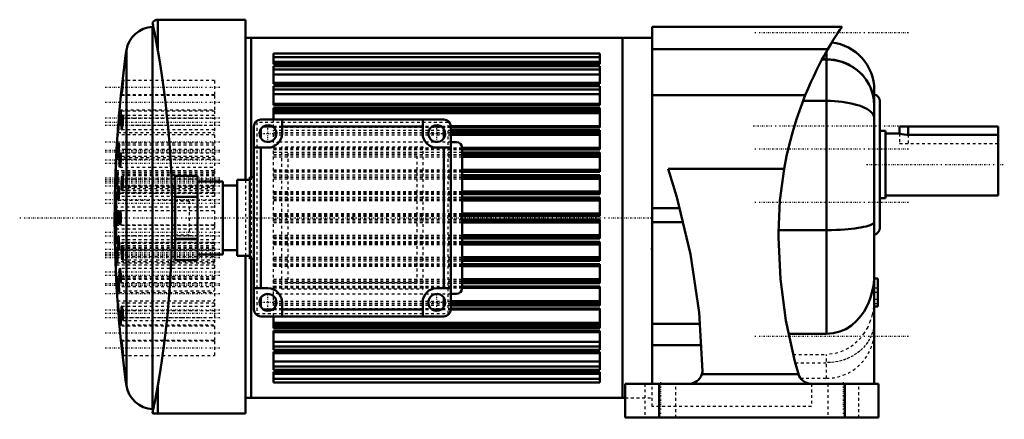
# Model space of a CAD drawing. Header units: millimetres. Extents: x -308 to 42, y -91 to 52.
import ezdxf

# ---------------------------------------------------------------- set-up
doc = ezdxf.new("R2010")
doc.units = ezdxf.units.MM
doc.linetypes.add('Center', pattern=[1.5, 0.45, -0.5, 0.05, -0.5])
doc.linetypes.add('Dashed', pattern=[2, 1, -1])
for name, color, linetype, lineweight in [('AM_4', 7, 'Continuous', 50), ('AM_7', 7, 'Center', 25), ('AM_9', 6, 'Dashed', 25), ('ConnectionPoints', 7, 'Continuous', 50)]:
    doc.layers.add(name, color=color, linetype=linetype, lineweight=lineweight)

msp = doc.modelspace()

# ---------------------------------------------------------------- linework, layer by layer
at = {"layer": 'AM_4'}
for p, q in [((-260.5, 50.33), (-260.5, 50.14)), ((-260.26, 49), (-260.5, 49)), ((-260.5, 49), (-260.5, -87)), ((-227.5, 51.5), (-258.68, 51.5)), ((-258.68, 51.5), (-258.68, 40.56)), ((-227.5, 51.5), (-227.5, -5.5)), ((-15.51, 49), (-83, 49)), ((-83, 49), (-83, -78)), ((-225.5, 45), (-227.5, 45)), ((-225.5, 45), (-225.5, -4.5)), ((-93.5, 45), (-225.5, 45)), ((-225.5, -4.5), (-225.5, 45)), ((-93.5, -83), (-93.5, 45)), ((-83, 45), (-93.5, 45)), ((-93.5, 45), (-93.5, -83)), ((-269.83, 40.61), (-269.83, -78.61)), ((-217.5, 35.67), (-217.5, 39.51)), ((-217.5, 39.51), (-101.5, 39.51)), ((-101.5, 35.67), (-101.5, 39.51)), ((-20.52, 41.01), (-83, 41.01)), ((-21, 40.18), (-21, 37.41)), ((-217.5, 38.19), (-101.5, 38.19)), ((-217.5, 36.47), (-101.5, 36.47)), ((-217.5, 36.02), (-101.5, 36.02)), ((-217.5, 35.98), (-101.5, 35.98)), ((-101.5, 35.67), (-217.5, 35.67)), ((-217.5, 28.64), (-217.5, 35.03)), ((-217.5, 35.03), (-101.5, 35.03)), ((-101.5, 28.64), (-101.5, 35.03)), ((-21, 37.35), (-22.56, 37.35)), ((-22.53, 37.41), (-21, 37.41)), ((-21, -60.22), (-21, 37.35)), ((-217.5, 33.77), (-101.5, 33.77)), ((-217.5, 32.04), (-101.5, 32.04)), ((-217.5, 29.06), (-101.5, 29.06)), ((-217.5, 28.96), (-101.5, 28.96)), ((-217.5, 28.64), (-101.5, 28.64)), ((-101.5, 28.64), (-217.5, 28.64)), ((-271.78, 24.5), (-272.26, 19.5)), ((-217.5, 21.08), (-217.5, 27.84)), ((-217.5, 27.84), (-101.5, 27.84)), ((-217.5, 26.68), (-101.5, 26.68)), ((-217.5, 25), (-101.5, 25)), ((-101.5, 21.08), (-101.5, 27.84)), ((-28.54, 24.61), (-83, 24.61)), ((-4, 26.5), (-4, -78)), ((-217.5, 21.59), (-101.5, 21.59)), ((-217.5, 21.43), (-101.5, 21.43)), ((-217.5, 21.12), (-101.5, 21.12)), ((-101.5, 21.08), (-217.5, 21.08)), ((-29.32, 22.62), (-21, 22.62)), ((-2, 22.5), (-2, -22.5)), ((-217.5, 16), (-217.5, 20.15)), ((-217.5, 20.15), (-101.5, 20.15)), ((-217.5, 19.32), (-101.5, 19.32)), ((-217.5, 19.08), (-101.5, 19.08)), ((-217.5, 18.28), (-101.5, 18.28)), ((-101.5, 13.21), (-101.5, 20.15)), ((-157, 16), (-222, 16)), ((-214.5, 16), (-214.5, 11)), ((-164.5, 11), (-164.5, 16)), ((-272.98, 10.5), (-273.3, 5.5)), ((-224.5, 13.5), (-224.5, -51.5)), ((-222, 12.66), (-222, 9.34)), ((-217.84, 13.5), (-221.16, 13.5)), ((-164.5, 13.5), (-214.5, 13.5)), ((-157.84, 13.5), (-161.16, 13.5)), ((-157, 12.66), (-157, 9.34)), ((-154.5, 13.61), (-101.5, 13.61)), ((-154.5, -51.5), (-154.5, 13.5)), ((-154.5, 13.37), (-101.5, 13.37)), ((-154.5, 13.3), (-101.5, 13.3)), ((-101.5, 13.21), (-154.5, 13.21)), ((-154.5, 12.18), (-101.5, 12.18)), ((-154.5, 11.42), (-101.5, 11.42)), ((-154.5, 11.29), (-101.5, 11.29)), ((-154.5, 10.55), (-101.5, 10.55)), ((-101.5, 5.32), (-101.5, 12.18)), ((0, 12), (-2, 12)), ((0, 12), (0, -12)), ((5, 11), (0, 11)), ((5, 13.5), (5, 11)), ((5, 13.5), (40, 13.5)), ((8, 13.5), (8, 10.58)), ((8, 10.58), (40, 10.58)), ((40, 13.5), (40, 10.58)), ((40, 10.58), (40, -11)), ((-152.5, 8), (-154.5, 8)), ((-219.5, 6), (-224.5, 6)), ((-222, 6), (-222, -44)), ((-154.5, 6), (-159.5, 6)), ((-157, 6), (-157, -44)), ((-150.5, -44), (-150.5, 6)), ((-150.5, 5.88), (-101.5, 5.88)), ((-150.5, 5.58), (-101.5, 5.58)), ((-150.5, 5.47), (-101.5, 5.47)), ((-101.5, 5.32), (-150.5, 5.32)), ((-150.5, 4.22), (-101.5, 4.22)), ((-150.5, 3.54), (-101.5, 3.54)), ((-101.5, -2.58), (-101.5, 4.22)), ((-150.5, 3.41), (-101.5, 3.41)), ((-150.5, 2.73), (-101.5, 2.73)), ((-150.5, -1.87), (-101.5, -1.87)), ((-150.5, -2.23), (-101.5, -2.23)), ((-101.5, -2.35), (-150.5, -2.35)), ((-101.5, -2.58), (-150.5, -2.58)), ((-36.04, -1.55), (-77.24, -1.55)), ((-273.72, -3.5), (-273.87, -8.5)), ((-252.5, -4), (-252.5, -11.48)), ((-252.5, -4), (-244.5, -4)), ((-244.5, -4), (-244.5, -11.48)), ((-235.5, -6), (-244.5, -6)), ((-235.5, -6), (-235.5, -32)), ((-230.5, -5.5), (-230.5, -32.5)), ((-226, -5.5), (-230.5, -5.5)), ((-226, -4.5), (-226, -33.5)), ((-224.5, -4.5), (-226, -4.5)), ((-150.5, -3.73), (-101.5, -3.73)), ((-150.5, -4.33), (-101.5, -4.33)), ((-150.5, -4.45), (-101.5, -4.45)), ((-150.5, -5.07), (-101.5, -5.07)), ((-101.5, -10.49), (-101.5, -3.73)), ((-230.5, -7.5), (-235.5, -7.5)), ((-150.5, -9.61), (-101.5, -9.61)), ((-150.5, -10.04), (-101.5, -10.04)), ((-101.5, -10.17), (-150.5, -10.17)), ((-101.5, -10.49), (-150.5, -10.49)), ((-244.5, -11.48), (-252.5, -11.48)), ((-252.5, -11.52), (-252.5, -26.48)), ((-252.5, -11.52), (-244.5, -11.52)), ((-244.5, -11.52), (-244.5, -26.48)), ((-150.5, -11.67), (-101.5, -11.67)), ((-150.5, -12.17), (-101.5, -12.17)), ((-150.5, -12.3), (-101.5, -12.3)), ((-150.5, -12.85), (-101.5, -12.85)), ((-101.5, -18.41), (-101.5, -11.67)), ((-2, -12), (0, -12)), ((0, -11), (40, -11)), ((-150.5, -17.43), (-101.5, -17.43)), ((-73.07, -15.51), (-83, -15.51)), ((-150.5, -17.92), (-101.5, -17.92)), ((-150.5, -18), (-101.5, -18)), ((-101.5, -18.41), (-150.5, -18.41)), ((-150.5, -19.59), (-101.5, -19.59)), ((-150.5, -20), (-101.5, -20)), ((-150.5, -20.08), (-101.5, -20.08)), ((-150.5, -20.57), (-101.5, -20.57)), ((-101.5, -26.33), (-101.5, -19.59)), ((-71.81, -20.44), (-83, -20.44)), ((-38.01, -23.31), (-21, -23.31)), ((-244.5, -26.48), (-252.5, -26.48)), ((-252.5, -26.52), (-252.5, -34)), ((-252.5, -26.52), (-244.5, -26.52)), ((-244.5, -26.52), (-244.5, -34)), ((-150.5, -25.15), (-101.5, -25.15)), ((-150.5, -25.7), (-101.5, -25.7)), ((-150.5, -25.83), (-101.5, -25.83)), ((-101.5, -26.33), (-150.5, -26.33)), ((-150.5, -27.51), (-101.5, -27.51)), ((-150.5, -27.83), (-101.5, -27.83)), ((-150.5, -27.96), (-101.5, -27.96)), ((-101.5, -34.27), (-101.5, -27.51)), ((-273.87, -29.5), (-273.72, -34.5)), ((-235.5, -30.5), (-230.5, -30.5)), ((-150.5, -28.39), (-101.5, -28.39)), ((-244.5, -34), (-252.5, -34)), ((-244.5, -32), (-235.5, -32)), ((-230.5, -32.5), (-226, -32.5)), ((-227.5, -32.5), (-227.5, -88.5)), ((-226, -33.5), (-224.5, -33.5)), ((-225.5, -33.5), (-225.5, -83)), ((-225.5, -83), (-225.5, -33.5)), ((-150.5, -32.93), (-101.5, -32.93)), ((-150.5, -33.55), (-101.5, -33.55)), ((-150.5, -33.67), (-101.5, -33.67)), ((-101.5, -34.27), (-150.5, -34.27)), ((-150.5, -35.42), (-101.5, -35.42)), ((-150.5, -35.65), (-101.5, -35.65)), ((-150.5, -35.77), (-101.5, -35.77)), ((-150.5, -36.13), (-101.5, -36.13)), ((-101.5, -42.22), (-101.5, -35.42)), ((-150.5, -40.73), (-101.5, -40.73)), ((-150.5, -41.41), (-101.5, -41.41)), ((-150.5, -41.54), (-101.5, -41.54)), ((-2.75, -40.5), (-4, -40.5)), ((-2.75, -40.5), (-2.75, -50.5)), ((-273.3, -43.5), (-272.98, -48.5)), ((-224.5, -44), (-219.5, -44)), ((-159.5, -44), (-154.5, -44)), ((-101.5, -42.22), (-150.5, -42.22)), ((-150.5, -43.32), (-101.5, -43.32)), ((-150.5, -43.47), (-101.5, -43.47)), ((-150.5, -43.58), (-101.5, -43.58)), ((-150.5, -43.88), (-101.5, -43.88)), ((-101.5, -50.18), (-101.5, -43.32)), ((-222, -47.34), (-222, -50.66)), ((-157, -47.34), (-157, -50.66)), ((-154.5, -46), (-152.5, -46)), ((-154.5, -48.55), (-101.5, -48.55)), ((-217.84, -51.5), (-221.16, -51.5)), ((-214.5, -49), (-214.5, -54)), ((-164.5, -51.5), (-214.5, -51.5)), ((-164.5, -54), (-164.5, -49)), ((-157.84, -51.5), (-161.16, -51.5)), ((-154.5, -49.29), (-101.5, -49.29)), ((-154.5, -49.42), (-101.5, -49.42)), ((-101.5, -50.18), (-154.5, -50.18)), ((-154.5, -51.21), (-101.5, -51.21)), ((-154.5, -51.3), (-101.5, -51.3)), ((-154.5, -51.37), (-101.5, -51.37)), ((-154.5, -51.61), (-101.5, -51.61)), ((-101.5, -58.15), (-101.5, -51.21)), ((-2.75, -50.5), (-4, -50.5)), ((-222, -54), (-157, -54)), ((-217.5, -58.15), (-217.5, -54)), ((-272.26, -57.5), (-271.78, -62.5)), ((-217.5, -56.28), (-101.5, -56.28)), ((-217.5, -57.08), (-101.5, -57.08)), ((-217.5, -57.32), (-101.5, -57.32)), ((-101.5, -58.15), (-217.5, -58.15)), ((-217.5, -65.84), (-217.5, -59.08)), ((-217.5, -59.08), (-101.5, -59.08)), ((-217.5, -59.12), (-101.5, -59.12)), ((-217.5, -59.43), (-101.5, -59.43)), ((-101.5, -65.84), (-101.5, -59.08)), ((-65.89, -56.6), (-83, -56.6)), ((-217.5, -59.59), (-101.5, -59.59)), ((-21, -60.22), (-34.52, -60.22)), ((-217.5, -63), (-101.5, -63)), ((-217.5, -64.68), (-101.5, -64.68)), ((-101.5, -65.84), (-217.5, -65.84)), ((-65.35, -64.2), (-83, -64.2)), ((-217.5, -66.64), (-101.5, -66.64)), ((-217.5, -73.03), (-217.5, -66.64)), ((-217.5, -66.64), (-101.5, -66.64)), ((-217.5, -66.96), (-101.5, -66.96)), ((-217.5, -67.06), (-101.5, -67.06)), ((-101.5, -73.03), (-101.5, -66.64)), ((-217.5, -70.04), (-101.5, -70.04)), ((-217.5, -71.77), (-101.5, -71.77)), ((-101.5, -73.03), (-217.5, -73.03)), ((-217.5, -77.51), (-217.5, -73.67)), ((-217.5, -73.67), (-101.5, -73.67)), ((-217.5, -73.98), (-101.5, -73.98)), ((-217.5, -74.02), (-101.5, -74.02)), ((-217.5, -74.47), (-101.5, -74.47)), ((-217.5, -76.19), (-101.5, -76.19)), ((-101.5, -77.51), (-101.5, -73.67)), ((-30.94, -74.51), (-65.23, -74.51)), ((-258.68, -78.56), (-258.68, -88.5)), ((-101.5, -77.51), (-217.5, -77.51)), ((-92.5, -90), (-92.5, -78)), ((-92.5, -78), (-2.5, -78)), ((-80.5, -90), (-80.5, -78)), ((-14.5, -90), (-14.5, -78)), ((-2.5, -90), (-2.5, -78)), ((-227.5, -83), (-225.5, -83)), ((-225.5, -83), (-93.5, -83)), ((-93.5, -83), (-92.5, -83)), ((-260.5, -87), (-260.26, -87)), ((-260.5, -88.14), (-260.5, -88.33)), ((-258.68, -88.5), (-227.5, -88.5)), ((-92.5, -90), (-2.5, -90))]:
    msp.add_line(p, q, dxfattribs=at)
for points in [[(-260.5, 50.14), (-260.47, 50), (-260.35, 49.42), (-260.16, 48.47), (-259.99, 47.59), (-259.77, 46.5), (-259.53, 45.21), (-259.13, 43.1), (-258.91, 41.88), (-258.68, 40.56)], [(-20.52, 41.01), (-19.44, 42.85), (-18.45, 44.46), (-17.59, 45.83), (-16.84, 46.99), (-16.24, 47.89), (-15.82, 48.53), (-15.57, 48.89), (-15.5, 49)], [(-258.68, -78.56), (-258.22, -75.87), (-257.74, -72.92), (-257.25, -69.72), (-256.76, -66.29), (-256.27, -62.65), (-255.81, -58.81), (-255.36, -54.78), (-254.95, -50.57), (-254.58, -46.22), (-254.25, -41.75), (-253.98, -37.21), (-253.77, -32.57), (-253.62, -27.86), (-253.53, -23.11), (-253.5, -18.36), (-253.54, -13.7), (-253.65, -9.05), (-253.81, -4.43), (-254.03, 0.11), (-254.3, 4.55), (-254.63, 8.89), (-255, 13.11), (-255.41, 17.19), (-255.84, 21.11), (-256.3, 24.85), (-256.78, 28.43), (-257.26, 31.82), (-257.75, 34.98), (-258.23, 37.9), (-258.68, 40.56)], [(-28.54, 24.61), (-27.55, 26.99), (-26.55, 29.26), (-25.53, 31.47), (-24.53, 33.53), (-23.59, 35.39), (-22.71, 37.08), (-21.86, 38.64), (-21.11, 39.99), (-20.52, 41.01)], [(-21, 37.41), (-19.59, 37.36), (-18.19, 37.19), (-16.77, 36.9), (-15.38, 36.49), (-14.07, 35.99), (-12.81, 35.39), (-11.57, 34.66), (-10.4, 33.84), (-9.33, 32.95), (-8.35, 31.98), (-7.43, 30.9), (-6.6, 29.75), (-5.9, 28.56), (-5.31, 27.33), (-4.81, 26.02), (-4.42, 24.67), (-4.11, 22.87), (-4, 21.03)], [(-271.02, 29.86), (-271.02, 29.86), (-271.01, 29.71), (-271.03, 29.3), (-271.09, 28.67), (-271.16, 27.89), (-271.25, 27.05), (-271.35, 26.25), (-271.44, 25.57), (-271.51, 25.09), (-271.56, 24.87), (-271.56, 24.86)], [(-271.54, 25.6), (-271.47, 26.29), (-271.39, 27.1), (-271.3, 27.93), (-271.21, 28.71), (-271.12, 29.34), (-271.06, 29.74), (-271.02, 29.86)], [(-271.56, 24.86), (-271.57, 24.94), (-271.56, 25.28), (-271.54, 25.6)], [(-36.04, -1.55), (-35.16, 2.95), (-34.14, 7.39), (-32.97, 11.75), (-31.63, 16.13), (-30.15, 20.41), (-28.54, 24.61)], [(-21, 22.62), (-19.59, 22.6), (-18.19, 22.53), (-16.77, 22.42), (-15.39, 22.27), (-14.08, 22.09), (-12.81, 21.86), (-11.58, 21.59), (-10.4, 21.28), (-9.34, 20.95), (-8.36, 20.59), (-7.43, 20.19), (-6.61, 19.76), (-5.91, 19.32), (-5.31, 18.86), (-4.81, 18.37), (-4.43, 17.87), (-4.11, 17.19), (-4, 16.5)], [(-272.26, 14.74), (-272.22, 15.42), (-272.17, 16.22), (-272.09, 17.06), (-272.01, 17.84), (-271.93, 18.46), (-271.87, 18.87), (-271.81, 19.01)], [(-271.81, 19.01), (-271.81, 19.01), (-271.79, 18.86), (-271.79, 18.45), (-271.81, 17.82), (-271.86, 17.05), (-271.93, 16.21), (-272.01, 15.41), (-272.09, 14.72), (-272.16, 14.24), (-272.22, 14.02), (-272.23, 14.01)], [(-272.45, 16.34), (-272.45, 16.34), (-272.44, 16.19), (-272.46, 15.77), (-272.5, 15.14), (-272.55, 14.36), (-272.61, 13.52), (-272.68, 12.72), (-272.74, 12.04), (-272.79, 11.57), (-272.83, 11.35), (-272.83, 11.34)], [(-272.81, 12.08), (-272.77, 12.77), (-272.71, 13.58), (-272.65, 14.42), (-272.58, 15.19), (-272.52, 15.81), (-272.47, 16.21), (-272.45, 16.34)], [(-272.23, 14.01), (-272.25, 14.08), (-272.26, 14.41), (-272.26, 14.74)], [(-271.57, 13.17), (-271.56, 13.85), (-271.51, 14.66), (-271.44, 15.49), (-271.35, 16.26), (-271.26, 16.89), (-271.17, 17.3), (-271.09, 17.44)], [(-271.09, 17.44), (-271.09, 17.44), (-271.04, 17.29), (-271.01, 16.88), (-271.02, 16.26), (-271.05, 15.48), (-271.12, 14.65), (-271.2, 13.85), (-271.29, 13.16), (-271.39, 12.68), (-271.47, 12.45), (-271.49, 12.44)], [(-272.83, 11.34), (-272.84, 11.42), (-272.83, 11.75), (-272.81, 12.08)], [(-271.49, 12.44), (-271.53, 12.51), (-271.57, 12.84), (-271.57, 13.17)], [(-222, 9.34), (-222.41, 10.26), (-222.49, 11.26), (-222.24, 12.22), (-222, 12.66)], [(-221.16, 13.5), (-220.24, 13.91), (-219.24, 13.99), (-218.28, 13.74), (-217.84, 13.5)], [(-161.16, 13.5), (-160.24, 13.91), (-159.24, 13.99), (-158.28, 13.74), (-157.84, 13.5)], [(-157, 12.66), (-156.59, 11.74), (-156.51, 10.74), (-156.76, 9.78), (-157, 9.34)], [(5, 11), (5.01, 11), (5.27, 10.93), (5.81, 10.81), (6.61, 10.67), (7.58, 10.59), (8, 10.58)], [(-272.84, 3.27), (-272.83, 3.96), (-272.8, 4.76), (-272.75, 5.6), (-272.68, 6.37), (-272.62, 7), (-272.55, 7.4), (-272.5, 7.54)], [(-272.5, 7.54), (-272.5, 7.54), (-272.46, 7.4), (-272.44, 6.98), (-272.45, 6.36), (-272.47, 5.58), (-272.52, 4.75), (-272.57, 3.94), (-272.64, 3.26), (-272.71, 2.78), (-272.77, 2.55), (-272.78, 2.54)], [(-273.29, 2.61), (-273.27, 3.3), (-273.23, 4.1), (-273.19, 4.94), (-273.13, 5.72), (-273.08, 6.34), (-273.04, 6.75), (-273, 6.88)], [(-273, 6.88), (-273, 6.88), (-272.98, 6.74), (-272.98, 6.33), (-273, 5.7), (-273.03, 4.92), (-273.08, 4.09), (-273.13, 3.28), (-273.18, 2.6), (-273.23, 2.12), (-273.27, 1.9), (-273.28, 1.88)], [(-272.26, -0.26), (-272.26, 0.42), (-272.24, 1.22), (-272.2, 2.05), (-272.14, 2.83), (-272.06, 3.45), (-271.98, 3.86), (-271.9, 4)], [(-271.9, 4), (-271.9, 4), (-271.84, 3.85), (-271.8, 3.44), (-271.78, 2.81), (-271.79, 2.04), (-271.83, 1.2), (-271.89, 0.4), (-271.96, -0.28), (-272.04, -0.76), (-272.12, -0.99), (-272.14, -1)], [(-273.41, 2.82), (-273.41, 2.82), (-273.41, 2.67), (-273.42, 2.26), (-273.44, 1.63), (-273.47, 0.85), (-273.51, 0.01), (-273.55, -0.79), (-273.58, -1.47), (-273.61, -1.95), (-273.63, -2.17), (-273.64, -2.18)], [(-273.63, -1.45), (-273.6, -0.76), (-273.57, 0.05), (-273.53, 0.88), (-273.49, 1.66), (-273.45, 2.28), (-273.43, 2.68), (-273.41, 2.82)], [(-273.28, 1.88), (-273.29, 1.95), (-273.3, 2.28), (-273.29, 2.61)], [(-272.78, 2.54), (-272.81, 2.61), (-272.83, 2.94), (-272.84, 3.27)], [(-273.64, -2.18), (-273.64, -2.11), (-273.64, -1.78), (-273.63, -1.45)], [(-273.64, -6.63), (-273.64, -5.94), (-273.62, -5.14), (-273.59, -4.3), (-273.55, -3.52), (-273.51, -2.9), (-273.47, -2.49), (-273.44, -2.36)], [(-273.44, -2.36), (-273.44, -2.36), (-273.42, -2.5), (-273.41, -2.91), (-273.41, -3.54), (-273.43, -4.32), (-273.45, -5.16), (-273.49, -5.96), (-273.53, -6.64), (-273.56, -7.12), (-273.6, -7.35), (-273.61, -7.36)], [(-273.29, -7.27), (-273.3, -6.58), (-273.28, -5.78), (-273.26, -4.94), (-273.21, -4.17), (-273.16, -3.54), (-273.11, -3.14), (-273.06, -3)], [(-273.06, -3), (-273.06, -3), (-273.02, -3.15), (-272.99, -3.56), (-272.98, -4.19), (-272.99, -4.96), (-273.01, -5.8), (-273.05, -6.6), (-273.1, -7.28), (-273.15, -7.76), (-273.2, -7.99), (-273.22, -8)], [(-272.14, -1), (-272.19, -0.93), (-272.24, -0.6), (-272.26, -0.26)], [(-65.03, -73.53), (-66.26, -52.63), (-69.31, -31.92), (-74.16, -11.55), (-77.24, -1.55)], [(-36.04, -1.55), (-37.52, -12.79), (-38.01, -24.12), (-38, -26)], [(-273.87, -9.51), (-273.86, -8.82), (-273.84, -8.02), (-273.82, -7.18), (-273.79, -6.4), (-273.77, -5.78), (-273.75, -5.38), (-273.73, -5.24)], [(-273.73, -5.24), (-273.73, -5.24), (-273.72, -5.39), (-273.72, -5.8), (-273.73, -6.43), (-273.74, -7.21), (-273.77, -8.05), (-273.79, -8.85), (-273.82, -9.53), (-273.84, -10.01), (-273.86, -10.23), (-273.86, -10.24)], [(-273.61, -7.36), (-273.62, -7.29), (-273.64, -6.96), (-273.64, -6.63)], [(-271.54, -8.35), (-271.57, -7.67), (-271.57, -6.87), (-271.54, -6.04), (-271.48, -5.26), (-271.41, -4.64), (-271.31, -4.22), (-271.22, -4.08), (-271.22, -4.08)], [(-271.22, -4.08), (-271.13, -4.22), (-271.06, -4.62), (-271.02, -5.25), (-271.01, -6.03), (-271.03, -6.86), (-271.08, -7.66), (-271.15, -8.34), (-271.24, -8.83), (-271.33, -9.06), (-271.36, -9.08)], [(-273.86, -10.24), (-273.87, -10.17), (-273.87, -9.84), (-273.87, -9.51)], [(-273.87, -14.27), (-273.87, -13.59), (-273.86, -12.78), (-273.85, -11.94), (-273.83, -11.17), (-273.81, -10.54), (-273.78, -10.14), (-273.76, -10)], [(-273.76, -10), (-273.76, -10), (-273.74, -10.14), (-273.72, -10.55), (-273.72, -11.18), (-273.72, -11.96), (-273.73, -12.8), (-273.75, -13.6), (-273.78, -14.28), (-273.8, -14.76), (-273.83, -14.99), (-273.83, -15)], [(-273.22, -8), (-273.25, -7.93), (-273.28, -7.6), (-273.29, -7.27)], [(-272.81, -11.98), (-272.83, -11.3), (-272.84, -10.5), (-272.82, -9.66), (-272.78, -8.88), (-272.72, -8.26), (-272.66, -7.85), (-272.59, -7.7), (-272.59, -7.7)], [(-272.59, -7.7), (-272.53, -7.84), (-272.48, -8.24), (-272.45, -8.87), (-272.44, -9.65), (-272.45, -10.48), (-272.49, -11.29), (-272.54, -11.97), (-272.6, -12.45), (-272.67, -12.69), (-272.69, -12.7)], [(-271.36, -9.08), (-271.42, -9.01), (-271.5, -8.68), (-271.54, -8.35)], [(-273.63, -15.59), (-273.64, -14.91), (-273.64, -14.1), (-273.63, -13.27), (-273.6, -12.49), (-273.57, -11.87), (-273.53, -11.46), (-273.49, -11.32)], [(-273.49, -11.32), (-273.49, -11.32), (-273.46, -11.47), (-273.43, -11.88), (-273.41, -12.51), (-273.41, -13.28), (-273.42, -14.12), (-273.44, -14.92), (-273.47, -15.61), (-273.5, -16.09), (-273.54, -16.31), (-273.56, -16.32)], [(-272.69, -12.7), (-272.73, -12.64), (-272.79, -12.31), (-272.81, -11.98)], [(-273.83, -15), (-273.85, -14.93), (-273.86, -14.6), (-273.87, -14.27)], [(-273.85, -20.77), (-273.86, -20.09), (-273.87, -19.28), (-273.87, -18.45), (-273.86, -17.67), (-273.84, -17.05), (-273.82, -16.64), (-273.8, -16.5)], [(-273.8, -16.5), (-273.8, -16.5), (-273.77, -16.64), (-273.75, -17.05), (-273.73, -17.68), (-273.72, -18.46), (-273.72, -19.29), (-273.73, -20.1), (-273.74, -20.78), (-273.76, -21.26), (-273.79, -21.49), (-273.8, -21.5)], [(-273.56, -16.32), (-273.58, -16.25), (-273.61, -15.92), (-273.63, -15.59)], [(-273.25, -20.76), (-273.28, -20.07), (-273.3, -19.27), (-273.29, -18.43), (-273.27, -17.66), (-273.24, -17.04), (-273.19, -16.64), (-273.14, -16.5)], [(-273.14, -16.5), (-273.14, -16.5), (-273.09, -16.65), (-273.04, -17.06), (-273, -17.69), (-272.99, -18.47), (-272.98, -19.31), (-273, -20.11), (-273.03, -20.79), (-273.07, -21.27), (-273.12, -21.49), (-273.14, -21.5)], [(-272.19, -20.76), (-272.24, -20.07), (-272.26, -19.26), (-272.26, -18.43), (-272.23, -17.66), (-272.17, -17.04), (-272.1, -16.64), (-272.02, -16.5)], [(-272.02, -16.5), (-272.02, -16.5), (-271.94, -16.65), (-271.87, -17.06), (-271.82, -17.7), (-271.79, -18.48), (-271.78, -19.31), (-271.81, -20.11), (-271.86, -20.79), (-271.92, -21.26), (-272, -21.49), (-272.02, -21.5)], [(-273.8, -21.5), (-273.81, -21.43), (-273.84, -21.1), (-273.85, -20.77)], [(-273.14, -21.5), (-273.18, -21.43), (-273.23, -21.09), (-273.25, -20.76)], [(-272.02, -21.5), (-272.08, -21.43), (-272.15, -21.09), (-272.19, -20.76)], [(-4, -20.35), (-4, -20.36), (-4.06, -20.61), (-4.25, -20.85), (-4.56, -21.09), (-4.98, -21.34), (-5.51, -21.56), (-6.15, -21.78), (-6.92, -22), (-7.78, -22.2), (-8.72, -22.39), (-9.74, -22.56), (-10.87, -22.72), (-12.07, -22.86), (-13.31, -22.98), (-14.59, -23.09), (-15.96, -23.17), (-17.37, -23.24), (-19.16, -23.29), (-21, -23.31)], [(-273.81, -27.27), (-273.84, -26.59), (-273.86, -25.79), (-273.87, -24.95), (-273.87, -24.17), (-273.87, -23.55), (-273.85, -23.14), (-273.83, -23)], [(-273.83, -23), (-273.83, -23), (-273.81, -23.14), (-273.78, -23.55), (-273.76, -24.18), (-273.74, -24.96), (-273.73, -25.79), (-273.72, -26.6), (-273.72, -27.28), (-273.73, -27.76), (-273.75, -27.99), (-273.76, -28)], [(-273.58, -25.95), (-273.61, -25.26), (-273.63, -24.46), (-273.64, -23.62), (-273.64, -22.84), (-273.62, -22.22), (-273.59, -21.82), (-273.56, -21.68)], [(-273.56, -21.68), (-273.55, -21.68), (-273.52, -21.82), (-273.48, -22.23), (-273.44, -22.86), (-273.42, -23.64), (-273.41, -24.48), (-273.41, -25.28), (-273.42, -25.96), (-273.45, -26.44), (-273.48, -26.66), (-273.49, -26.68)], [(-273.78, -32.03), (-273.8, -31.35), (-273.83, -30.54), (-273.85, -29.7), (-273.86, -28.93), (-273.87, -28.3), (-273.87, -27.9), (-273.86, -27.76)], [(-273.86, -27.76), (-273.86, -27.76), (-273.84, -27.9), (-273.82, -28.31), (-273.8, -28.94), (-273.77, -29.71), (-273.75, -30.55), (-273.73, -31.36), (-273.72, -32.04), (-273.72, -32.52), (-273.73, -32.75), (-273.73, -32.76)], [(-273.76, -28), (-273.77, -27.93), (-273.8, -27.6), (-273.81, -27.27)], [(-273.49, -26.68), (-273.52, -26.61), (-273.56, -26.28), (-273.58, -25.95)], [(-272.74, -29.58), (-272.79, -28.9), (-272.82, -28.1), (-272.84, -27.26), (-272.83, -26.48), (-272.8, -25.86), (-272.75, -25.45), (-272.69, -25.3), (-272.69, -25.3)], [(-272.69, -25.3), (-272.63, -25.44), (-272.56, -25.84), (-272.5, -26.47), (-272.46, -27.24), (-272.44, -28.08), (-272.44, -28.89), (-272.47, -29.57), (-272.51, -30.05), (-272.57, -30.28), (-272.59, -30.3)], [(-38, -26), (-37.35, -40.82), (-35.41, -55.52), (-32.2, -70), (-31.06, -74.06)], [(-273.52, -34.91), (-273.56, -34.23), (-273.6, -33.42), (-273.62, -32.58), (-273.64, -31.81), (-273.64, -31.18), (-273.63, -30.78), (-273.61, -30.64)], [(-273.61, -30.64), (-273.61, -30.64), (-273.58, -30.79), (-273.54, -31.2), (-273.5, -31.83), (-273.46, -32.61), (-273.43, -33.45), (-273.41, -34.25), (-273.41, -34.93), (-273.41, -35.41), (-273.43, -35.63), (-273.44, -35.64)], [(-273.18, -34.25), (-273.23, -33.57), (-273.27, -32.76), (-273.29, -31.92), (-273.3, -31.15), (-273.29, -30.53), (-273.26, -30.13), (-273.22, -30)], [(-273.22, -30), (-273.22, -30), (-273.17, -30.15), (-273.11, -30.57), (-273.06, -31.2), (-273.02, -31.98), (-272.99, -32.82), (-272.98, -33.63), (-272.99, -34.3), (-273.01, -34.77), (-273.05, -34.99), (-273.06, -35)], [(-272.59, -30.3), (-272.63, -30.24), (-272.7, -29.91), (-272.74, -29.58)], [(-271.43, -33.19), (-271.5, -32.51), (-271.55, -31.7), (-271.57, -30.87), (-271.56, -30.09), (-271.52, -29.47), (-271.45, -29.07), (-271.36, -28.92), (-271.36, -28.92)], [(-271.36, -28.92), (-271.27, -29.06), (-271.18, -29.47), (-271.1, -30.1), (-271.04, -30.88), (-271.01, -31.72), (-271.01, -32.52), (-271.05, -33.2), (-271.11, -33.68), (-271.19, -33.91), (-271.22, -33.92)], [(-273.73, -32.76), (-273.74, -32.69), (-273.76, -32.36), (-273.78, -32.03)], [(-273.44, -35.64), (-273.46, -35.57), (-273.5, -35.24), (-273.52, -34.91)], [(-273.06, -35), (-273.1, -34.93), (-273.15, -34.59), (-273.18, -34.25)], [(-271.22, -33.92), (-271.28, -33.86), (-271.38, -33.53), (-271.43, -33.19)], [(-273.64, -35.82), (-273.64, -35.82), (-273.62, -35.96), (-273.59, -36.38), (-273.56, -37.01), (-273.52, -37.78), (-273.48, -38.62), (-273.45, -39.43), (-273.42, -40.11), (-273.41, -40.59), (-273.41, -40.81), (-273.41, -40.82)], [(-273.47, -40.09), (-273.5, -39.4), (-273.54, -38.59), (-273.58, -37.75), (-273.61, -36.98), (-273.63, -36.36), (-273.64, -35.95), (-273.64, -35.82)], [(-272.09, -41.24), (-272.16, -40.55), (-272.22, -39.74), (-272.25, -38.9), (-272.26, -38.13), (-272.25, -37.52), (-272.2, -37.13), (-272.14, -37)], [(-272.14, -37), (-272.14, -37), (-272.06, -37.15), (-271.98, -37.57), (-271.91, -38.21), (-271.84, -39), (-271.8, -39.84), (-271.78, -40.64), (-271.79, -41.31), (-271.83, -41.78), (-271.88, -41.99), (-271.9, -42)], [(-273.41, -40.82), (-273.42, -40.75), (-273.45, -40.42), (-273.47, -40.09)], [(-273.1, -44.13), (-273.15, -43.44), (-273.2, -42.63), (-273.25, -41.79), (-273.28, -41.02), (-273.3, -40.4), (-273.29, -40.01), (-273.28, -39.88)], [(-273.28, -39.88), (-273.28, -39.88), (-273.24, -40.04), (-273.2, -40.45), (-273.14, -41.09), (-273.09, -41.87), (-273.04, -42.71), (-273.01, -43.52), (-272.99, -44.19), (-272.98, -44.66), (-273, -44.87), (-273, -44.88)], [(-272.64, -44.82), (-272.7, -44.14), (-272.76, -43.33), (-272.81, -42.49), (-272.83, -41.71), (-272.84, -41.09), (-272.82, -40.68), (-272.78, -40.54), (-272.78, -40.54)], [(-272.78, -40.54), (-272.73, -40.68), (-272.66, -41.09), (-272.59, -41.71), (-272.53, -42.49), (-272.48, -43.33), (-272.45, -44.14), (-272.44, -44.82), (-272.45, -45.3), (-272.48, -45.53), (-272.5, -45.54)], [(-271.9, -42), (-271.96, -41.92), (-272.04, -41.58), (-272.09, -41.24)], [(-21, -60.22), (-18.64, -60.02), (-16.29, -59.42), (-14.14, -58.49), (-12.13, -57.21), (-10.27, -55.61), (-8.63, -53.74), (-7.59, -52.25), (-6.7, -50.67), (-5.92, -48.99), (-5.29, -47.26), (-4.72, -45.2), (-4.32, -43.1), (-4.08, -40.94), (-4, -38.76)], [(-273, -44.88), (-273.03, -44.81), (-273.07, -44.47), (-273.1, -44.13)], [(-272.5, -45.54), (-272.53, -45.48), (-272.6, -45.15), (-272.64, -44.82)], [(-222, -50.66), (-222.41, -49.74), (-222.49, -48.74), (-222.24, -47.78), (-222, -47.34)], [(-157, -47.34), (-156.59, -48.26), (-156.51, -49.26), (-156.76, -50.22), (-157, -50.66)], [(-272.54, -53.61), (-272.6, -52.93), (-272.67, -52.12), (-272.73, -51.28), (-272.79, -50.5), (-272.82, -49.88), (-272.84, -49.48), (-272.83, -49.34)], [(-272.83, -49.34), (-272.83, -49.34), (-272.8, -49.49), (-272.76, -49.9), (-272.7, -50.52), (-272.63, -51.3), (-272.56, -52.14), (-272.51, -52.95), (-272.47, -53.63), (-272.44, -54.11), (-272.44, -54.33), (-272.45, -54.34)], [(-271.97, -56.24), (-272.05, -55.55), (-272.12, -54.73), (-272.19, -53.89), (-272.24, -53.12), (-272.26, -52.51), (-272.26, -52.13), (-272.23, -52.01)], [(-272.23, -52.01), (-272.23, -52.01), (-272.18, -52.17), (-272.11, -52.59), (-272.03, -53.23), (-271.95, -54.02), (-271.87, -54.86), (-271.82, -55.67), (-271.79, -56.33), (-271.78, -56.8), (-271.81, -57), (-271.81, -57.01)], [(-271.29, -54.7), (-271.39, -54.01), (-271.47, -53.2), (-271.53, -52.35), (-271.57, -51.58), (-271.57, -50.97), (-271.54, -50.57), (-271.49, -50.44)], [(-271.49, -50.44), (-271.49, -50.44), (-271.41, -50.59), (-271.32, -51), (-271.22, -51.64), (-271.14, -52.42), (-271.07, -53.27), (-271.02, -54.07), (-271.01, -54.75), (-271.03, -55.21), (-271.07, -55.43), (-271.09, -55.44)], [(-217.84, -51.5), (-218.76, -51.91), (-219.76, -51.99), (-220.72, -51.74), (-221.16, -51.5)], [(-157.84, -51.5), (-158.76, -51.91), (-159.76, -51.99), (-160.72, -51.74), (-161.16, -51.5)], [(-272.45, -54.34), (-272.46, -54.27), (-272.51, -53.94), (-272.54, -53.61)], [(-271.09, -55.44), (-271.14, -55.37), (-271.23, -55.03), (-271.29, -54.7)], [(-271.81, -57.01), (-271.85, -56.93), (-271.92, -56.58), (-271.97, -56.24)], [(-271.15, -67.12), (-271.24, -66.42), (-271.34, -65.61), (-271.43, -64.77), (-271.5, -63.99), (-271.55, -63.38), (-271.57, -62.99), (-271.56, -62.86)], [(-271.56, -62.86), (-271.56, -62.87), (-271.52, -63.02), (-271.45, -63.44), (-271.37, -64.08), (-271.27, -64.86), (-271.18, -65.7), (-271.1, -66.51), (-271.04, -67.18), (-271.01, -67.65), (-271.01, -67.86), (-271.02, -67.86)], [(-271.02, -67.86), (-271.05, -67.79), (-271.1, -67.45), (-271.15, -67.12)], [(-65.23, -74.51), (-65.12, -74.09), (-65.04, -73.66), (-65.03, -73.53)], [(-31.06, -74.06), (-30.95, -74.48), (-30.94, -74.51)], [(-258.68, -78.56), (-259.04, -80.57), (-259.36, -82.33), (-259.65, -83.86), (-259.9, -85.16), (-260.11, -86.21), (-260.26, -86.94), (-260.37, -87.5), (-260.45, -87.89), (-260.5, -88.14)], [(-258.68, -88.5), (-258.7, -88.5), (-258.81, -88.5), (-258.96, -88.5), (-259.15, -88.5), (-259.38, -88.5), (-259.55, -88.5), (-259.83, -88.5), (-260.01, -88.5), (-260.23, -88.5), (-260.37, -88.5), (-260.41, -88.5), (-260.41, -88.5)]]:
    msp.add_lwpolyline(points, dxfattribs=at)
for centre, radius, start, end in [((-259.95, 39.01), 10, 93.1287, 170.838), ((-258.68, 49.5), 2, 90, 155.5054), ((-21, 26.5), 17, 0, 83.6407), ((153.76, -19), 427.76, 171.99, 174.1637), ((-4.5, 22.5), 2.5, 0, 78.463), ((153.76, -19), 427.76, 174.8323, 176.0458), ((-222, 13.5), 2.5, 90, 180), ((-157, 13.5), 2.5, 0, 90), ((-219.5, 11), 3, 213.5573, 56.4427), ((-219.5, 11), 3, 123.5573, 146.4427), ((-219.5, 11), 5, 270, 0), ((-159.5, 11), 5, 180, 270), ((-159.5, 11), 3, 123.5573, 326.4427), ((-159.5, 11), 3, 33.5573, 56.4427), ((-152.5, 6), 2, 0, 90), ((153.76, -19), 427.76, 176.7126, 177.9239), ((153.76, -19), 427.76, 178.5896, 181.4067), ((-4.5, -22.5), 2.5, 281.537, 0), ((153.76, -19), 427.76, 182.0726, 183.2842), ((-219.5, -49), 5, 0.0001, 90), ((-159.5, -49), 5, 90, 180), ((-152.5, -44), 2, 270, 0), ((153.76, -19), 427.76, 183.9507, 185.1685), ((-219.5, -49), 3, 303.5573, 146.4427), ((-159.5, -49), 3, 33.5573, 236.4427), ((-222, -51.5), 2.5, 180, 270), ((-219.5, -49), 3, 213.5573, 236.4427), ((-159.5, -49), 3, 303.5573, 326.4427), ((-157, -51.5), 2.5, 270, 0), ((153.76, -19), 427.76, 185.8342, 188.01), ((-70, -73), 5, 270, 342.3812), ((-26.17, -73.01), 5, 197.46, 265.8338), ((-259.95, -77.01), 10, 189.162, 266.8713), ((-258.68, -87.5), 2, 204.4946, 209.9748)]:
    msp.add_arc(centre, radius, start, end, dxfattribs=at)
msp.add_ellipse((-21, 21.01), major_axis=(-17, 0), ratio=0.961262, start_param=3.141593, end_param=4.712389, dxfattribs=at)
at = {"layer": 'AM_7'}
for p, q in [((-46.5, 47), (8.5, 47)), ((-236.65, 27.36), (-277.35, 27.36)), ((-236.65, 22), (-277.35, 22)), ((-236.65, 16.51), (-277.35, 16.51)), ((-236.65, 14.94), (-277.35, 14.94)), ((-219.5, 7.85), (-219.5, 14.15)), ((-159.5, 7.85), (-159.5, 14.15)), ((-236.65, 13.84), (-277.35, 13.84)), ((-222.65, 11), (-216.35, 11)), ((-162.65, 11), (-156.35, 11)), ((-47.02, 13.8), (8.53, 13.8)), ((-236.65, 8), (-277.35, 8)), ((-236.65, 5.04), (-277.35, 5.04)), ((-236.65, 4.38), (-277.35, 4.38)), ((-46.5, 5.52), (8.5, 5.52)), ((-236.65, 1.5), (-277.35, 1.5)), ((-236.65, 0.32), (-277.35, 0.32)), ((-6.73, 0), (42.22, 0)), ((-236.65, -4.86), (-277.35, -4.86)), ((-236.65, -5.5), (-277.35, -5.5)), ((-236.65, -6), (-277.35, -6)), ((-236.65, -6.58), (-277.35, -6.58)), ((-236.65, -7.74), (-277.35, -7.74)), ((-236.65, -10.2), (-277.35, -10.2)), ((-236.65, -12.5), (-277.35, -12.5)), ((-236.65, -13.82), (-277.35, -13.82)), ((-46.5, -13.37), (8.5, -13.37)), ((-307.75, -19), (-82.47, -19)), ((-236.65, -24.18), (-277.35, -24.18)), ((-236.65, -25.5), (-277.35, -25.5)), ((-236.65, -27.8), (-277.35, -27.8)), ((-236.65, -30.26), (-277.35, -30.26)), ((-236.65, -31.42), (-277.35, -31.42)), ((-236.65, -32), (-277.35, -32)), ((-236.65, -32.5), (-277.35, -32.5)), ((-236.65, -33.14), (-277.35, -33.14)), ((-236.65, -38.32), (-277.35, -38.32)), ((-236.65, -39.5), (-277.35, -39.5)), ((-236.65, -42.38), (-277.35, -42.38)), ((-236.65, -43.04), (-277.35, -43.04)), ((-236.65, -46), (-277.35, -46)), ((-219.5, -52.15), (-219.5, -45.85)), ((-159.5, -52.15), (-159.5, -45.85)), ((-236.65, -51.84), (-277.35, -51.84)), ((-222.65, -49), (-216.35, -49)), ((-162.65, -49), (-156.35, -49)), ((-236.65, -52.94), (-277.35, -52.94)), ((-236.65, -54.51), (-277.35, -54.51)), ((-236.65, -60), (-277.35, -60)), ((-46.5, -61), (8.5, -61)), ((-236.65, -65.36), (-277.35, -65.36)), ((-80, -77.4), (-80, -90.6)), ((-15, -77.4), (-15, -90.6))]:
    msp.add_line(p, q, dxfattribs=at)
at = {"layer": 'AM_9'}
for p, q in [((-19.11, 43.39), (-19.4, 42.9)), ((-20.42, 41.18), (-21, 40.18)), ((-22.53, 37.41), (-22.67, 37.15)), ((-238.5, 29.86), (-271.02, 29.86)), ((-238.5, 29.86), (-238.5, 24.86)), ((-238.5, 24.5), (-271.78, 24.5)), ((-271.56, 24.86), (-238.5, 24.86)), ((-271.51, 25.91), (-271.54, 25.57)), ((-238.5, 24.5), (-238.5, 19.5)), ((-28.42, 24.88), (-29.34, 22.58)), ((-29.32, 22.62), (-29.81, 21.33)), ((-29.34, 22.58), (-29.32, 22.62)), ((-21, 22.58), (-29.34, 22.58)), ((-272.26, 19.5), (-238.5, 19.5)), ((-272.19, 20.22), (-272.13, 20.9)), ((-238.5, 19.01), (-271.81, 19.01)), ((-238.5, 19.01), (-238.5, 11.34)), ((-238.5, 16.34), (-272.45, 16.34)), ((-272.24, 15.16), (-272.26, 14.73)), ((-272.23, 14.01), (-238.5, 14.01)), ((-238.5, 17.44), (-271.09, 17.44)), ((-223.5, 15), (-223.5, -53)), ((-155.5, 15), (-223.5, 15)), ((-217.5, 13.21), (-217.5, 16)), ((-155.5, -53), (-155.5, 15)), ((-238.5, 10.5), (-272.98, 10.5)), ((-272.83, 11.34), (-238.5, 11.34)), ((-272.79, 12.38), (-272.81, 12.05)), ((-271.57, 13.5), (-271.57, 13.16)), ((-271.49, 12.44), (-238.5, 12.44)), ((-238.5, 10.5), (-238.5, -2.18)), ((-217.5, 13.61), (-154.5, 13.61)), ((-217.5, 13.37), (-154.5, 13.37)), ((-217.5, 13.3), (-154.5, 13.3)), ((-154.5, 13.21), (-217.5, 13.21)), ((-217.5, -50.18), (-217.5, 12.18)), ((-217.5, 12.18), (-154.5, 12.18)), ((-217.5, 11.42), (-154.5, 11.42)), ((-217.5, 11.29), (-154.5, 11.29)), ((-217.5, 10.55), (-154.5, 10.55)), ((5, 11), (5, 7.5)), ((5, 11), (5, 7.5)), ((5.03, 11), (5, 11)), ((8, 10.58), (8, 7.5)), ((8, 10.58), (8, 7.5)), ((-238.5, 7.54), (-272.5, 7.54)), ((-154.5, 8), (-215.5, 8)), ((5, 7.5), (40, 7.5)), ((5, 7.5), (40, 7.5)), ((-273.3, 5.5), (-238.5, 5.5)), ((-273.25, 6.23), (-273.21, 6.9)), ((-273, 6.88), (-273.02, 6.84)), ((-238.5, 6.88), (-273, 6.88)), ((-272.84, 3.58), (-272.84, 3.25)), ((-271.9, 4), (-271.93, 3.97)), ((-238.5, 4), (-271.9, 4)), ((-217.5, 5.88), (-150.5, 5.88)), ((-217.5, 5.58), (-150.5, 5.58)), ((-217.5, 5.47), (-150.5, 5.47)), ((-217.5, 5.32), (-150.5, 5.32)), ((-150.5, 4.22), (-217.5, 4.22)), ((-217.5, 3.54), (-150.5, 3.54)), ((-164.28, 6.22), (-214.72, 6.22)), ((-214.72, 6.22), (-214.72, -44.21)), ((-212.5, 4), (-212.5, -42)), ((-166.5, 4), (-212.5, 4)), ((-166.5, -42), (-166.5, 4)), ((-164.28, -44.21), (-164.28, 6.22)), ((-238.5, 2.82), (-273.41, 2.82)), ((-273.28, 2.95), (-273.29, 2.61)), ((-273.27, 1.88), (-238.5, 1.88)), ((-272.78, 2.54), (-238.5, 2.54)), ((-217.5, 3.41), (-150.5, 3.41)), ((-217.5, 2.73), (-150.5, 2.73)), ((-273.64, -2.18), (-238.5, -2.18)), ((-273.62, -1.14), (-273.63, -1.46)), ((-238.5, -2.36), (-273.44, -2.36)), ((-238.5, -3), (-273.06, -3)), ((-272.26, -0.26), (-272.23, -0.67)), ((-272.14, -1), (-238.5, -1)), ((-238.5, -2.36), (-238.5, -16.32)), ((-217.5, -1.87), (-150.5, -1.87)), ((-217.5, -2.23), (-150.5, -2.23)), ((-150.5, -2.35), (-217.5, -2.35)), ((-217.5, -2.38), (-101.5, -2.38)), ((-217.5, -2.58), (-150.5, -2.58)), ((-35.96, -1.08), (-36.22, -2.59)), ((-238.5, -5.24), (-273.73, -5.24)), ((-238.5, -3.5), (-273.72, -3.5)), ((-273.64, -6.32), (-273.64, -6.64)), ((-273.3, -6.94), (-273.29, -7.27)), ((-271.22, -4.08), (-271.26, -4.11)), ((-238.5, -4.08), (-271.22, -4.08)), ((-227.5, -5.5), (-227.5, -32.5)), ((-225.5, -4.5), (-225.5, -33.5)), ((-225.5, -33.5), (-225.5, -4.5)), ((-150.5, -3.73), (-217.5, -3.73)), ((-217.5, -4.33), (-150.5, -4.33)), ((-217.5, -4.45), (-150.5, -4.45)), ((-217.5, -5.07), (-150.5, -5.07)), ((-273.87, -8.5), (-273.83, -7.09)), ((-273.87, -8.5), (-238.5, -8.5)), ((-273.86, -9.2), (-273.87, -9.53)), ((-273.86, -10.24), (-238.5, -10.24)), ((-238.5, -10), (-273.76, -10)), ((-273.61, -7.36), (-238.5, -7.36)), ((-273.22, -8), (-238.5, -8)), ((-238.5, -7.7), (-272.59, -7.7)), ((-271.54, -8.35), (-271.49, -8.76)), ((-271.36, -9.08), (-238.5, -9.08)), ((-217.5, -9.61), (-150.5, -9.61)), ((-217.5, -10.04), (-150.5, -10.04)), ((-150.5, -10.17), (-217.5, -10.17)), ((-217.5, -10.18), (-101.5, -10.18)), ((-217.5, -10.49), (-150.5, -10.49)), ((-273.87, -13.96), (-273.87, -14.28)), ((-238.5, -11.32), (-273.49, -11.32)), ((-272.83, -11.67), (-272.81, -11.98)), ((-272.69, -12.7), (-238.5, -12.7)), ((-247.5, -13), (-252.5, -13)), ((-247.5, -13), (-247.5, -25)), ((-150.5, -11.67), (-217.5, -11.67)), ((-217.5, -12.17), (-150.5, -12.17)), ((-217.5, -12.3), (-150.5, -12.3)), ((-217.5, -12.85), (-150.5, -12.85)), ((-273.83, -15), (-238.5, -15)), ((-238.5, -16.5), (-273.8, -16.5)), ((-273.63, -15.28), (-273.63, -15.6)), ((-273.55, -16.32), (-238.5, -16.32)), ((-273.14, -16.5), (-273.16, -16.53)), ((-272.02, -16.5), (-272.05, -16.51)), ((-238.5, -16.5), (-238.5, -21.5)), ((-217.5, -17.43), (-150.5, -17.43)), ((-273.86, -20.46), (-273.85, -20.78)), ((-273.27, -20.46), (-273.25, -20.77)), ((-272.21, -20.64), (-272.16, -21.07)), ((-217.5, -17.92), (-150.5, -17.92)), ((-217.5, -18), (-150.5, -18)), ((-217.5, -18.41), (-150.5, -18.41)), ((-150.5, -19.59), (-217.5, -19.59)), ((-217.5, -20), (-150.5, -20)), ((-217.5, -20.08), (-150.5, -20.08)), ((-217.5, -20.57), (-150.5, -20.57)), ((-238.5, -23), (-273.83, -23)), ((-273.8, -21.5), (-238.5, -21.5)), ((-238.5, -21.68), (-273.56, -21.68)), ((-272.04, -21.49), (-272.02, -21.5)), ((-238.5, -21.68), (-238.5, -35.64)), ((-238.5, -27.76), (-273.86, -27.76)), ((-273.83, -26.96), (-273.81, -27.28)), ((-273.6, -25.64), (-273.58, -25.95)), ((-273.49, -26.68), (-238.5, -26.68)), ((-238.5, -25.3), (-272.69, -25.3)), ((-272.66, -25.33), (-272.69, -25.3)), ((-252.5, -25), (-247.5, -25)), ((-217.5, -25.15), (-150.5, -25.15)), ((-217.5, -25.7), (-150.5, -25.7)), ((-217.5, -25.83), (-150.5, -25.83)), ((-217.5, -26.33), (-150.5, -26.33)), ((-150.5, -27.51), (-217.5, -27.51)), ((-217.5, -27.82), (-101.5, -27.82)), ((-217.5, -27.83), (-150.5, -27.83)), ((-217.5, -27.96), (-150.5, -27.96)), ((-238.5, -29.5), (-273.87, -29.5)), ((-273.76, -28), (-238.5, -28)), ((-238.5, -30.64), (-273.61, -30.64)), ((-238.5, -30), (-273.22, -30)), ((-272.74, -29.58), (-272.69, -29.99)), ((-272.59, -30.3), (-238.5, -30.3)), ((-272.47, -29.57), (-272.45, -29.28)), ((-271.36, -28.92), (-271.41, -28.97)), ((-238.5, -28.92), (-271.36, -28.92)), ((-217.5, -28.39), (-150.5, -28.39)), ((-273.79, -31.72), (-273.77, -32.04)), ((-273.74, -33.77), (-273.75, -33.5)), ((-273.73, -32.76), (-238.5, -32.76)), ((-273.72, -34.5), (-238.5, -34.5)), ((-273.54, -34.6), (-273.52, -34.92)), ((-273.21, -33.95), (-273.18, -34.27)), ((-271.43, -33.19), (-271.36, -33.6)), ((-271.22, -33.92), (-238.5, -33.92)), ((-217.5, -32.93), (-150.5, -32.93)), ((-217.5, -33.55), (-150.5, -33.55)), ((-217.5, -33.67), (-150.5, -33.67)), ((-217.5, -34.27), (-150.5, -34.27)), ((-238.5, -35.82), (-273.64, -35.82)), ((-273.44, -35.64), (-238.5, -35.64)), ((-273.06, -35), (-238.5, -35)), ((-272.14, -37), (-272.16, -37)), ((-238.5, -37), (-272.14, -37)), ((-238.5, -35.82), (-238.5, -48.5)), ((-150.5, -35.42), (-217.5, -35.42)), ((-217.5, -35.62), (-101.5, -35.62)), ((-217.5, -35.65), (-150.5, -35.65)), ((-217.5, -35.77), (-150.5, -35.77)), ((-217.5, -36.13), (-150.5, -36.13)), ((-273.48, -39.77), (-273.47, -40.1)), ((-273.41, -40.82), (-238.5, -40.82)), ((-238.5, -39.88), (-273.28, -39.88)), ((-238.5, -40.54), (-272.78, -40.54)), ((-272.11, -41.07), (-272.06, -41.44)), ((-271.93, -41.99), (-271.9, -42)), ((-217.5, -40.73), (-150.5, -40.73)), ((-217.5, -41.41), (-150.5, -41.41)), ((-217.5, -41.54), (-150.5, -41.54)), ((-238.5, -43.5), (-273.3, -43.5)), ((-273.12, -43.83), (-273.1, -44.16)), ((-273, -44.88), (-238.5, -44.88)), ((-272.67, -44.55), (-272.64, -44.82)), ((-271.9, -42), (-238.5, -42)), ((-217.5, -42.22), (-150.5, -42.22)), ((-150.5, -43.32), (-217.5, -43.32)), ((-217.5, -43.47), (-150.5, -43.47)), ((-217.5, -43.58), (-150.5, -43.58)), ((-217.5, -43.88), (-150.5, -43.88)), ((-214.72, -44.21), (-164.28, -44.21)), ((-212.5, -42), (-166.5, -42)), ((-2.75, -44), (-4, -44)), ((-272.98, -48.5), (-238.5, -48.5)), ((-272.5, -45.54), (-238.5, -45.54)), ((-217.5, -48.55), (-154.5, -48.55)), ((-215.5, -46), (-154.5, -46)), ((-2.75, -45.5), (-4, -45.5)), ((-2.75, -48), (-4, -48)), ((-238.5, -49.34), (-272.83, -49.34)), ((-272.23, -52.01), (-272.24, -52.02)), ((-238.5, -52.01), (-272.23, -52.01)), ((-238.5, -50.44), (-271.49, -50.44)), ((-238.5, -49.34), (-238.5, -57.01)), ((-217.5, -49.29), (-154.5, -49.29)), ((-217.5, -49.42), (-154.5, -49.42)), ((-154.5, -50.18), (-217.5, -50.18)), ((-217.5, -54), (-217.5, -51.21)), ((-217.5, -51.21), (-154.5, -51.21)), ((-217.5, -51.3), (-154.5, -51.3)), ((-217.5, -51.37), (-154.5, -51.37)), ((-217.5, -51.61), (-154.5, -51.61)), ((-2.75, -49.5), (-4, -49.5)), ((-272.57, -53.3), (-272.54, -53.62)), ((-272.45, -54.34), (-238.5, -54.34)), ((-271.34, -54.4), (-271.29, -54.71)), ((-271.09, -55.44), (-238.5, -55.44)), ((-223.5, -53), (-155.5, -53)), ((-238.5, -57.5), (-272.26, -57.5)), ((-271.98, -56.14), (-271.92, -56.59)), ((-271.83, -57), (-271.81, -57.01)), ((-271.82, -57.01), (-238.5, -57.01)), ((-238.5, -57.5), (-238.5, -62.5)), ((-271.89, -61.35), (-271.95, -60.75)), ((-271.78, -62.5), (-238.5, -62.5)), ((-238.5, -62.86), (-271.56, -62.86)), ((-238.5, -62.86), (-238.5, -67.86)), ((-271.19, -66.82), (-271.15, -67.15)), ((-271.02, -67.86), (-238.5, -67.86)), ((-32.85, -67.5), (-21, -67.5)), ((-21, -76), (-21, -67.5)), ((-32.08, -70.47), (-21, -70.47)), ((-30.2, -76), (-21, -76)), ((-85.5, -78), (-85.5, -90)), ((-83, -86), (-83, -78)), ((-74.5, -90), (-74.5, -78)), ((-26.35, -78.01), (-26.35, -86)), ((-20.5, -78), (-20.5, -90)), ((-9.5, -90), (-9.5, -78)), ((-92.5, -83), (-83, -83)), ((-26.35, -86), (-83, -86))]:
    msp.add_line(p, q, dxfattribs=at)
for points in [[(-271.02, 29.86), (-271.02, 29.86), (-271.04, 29.83)], [(-271.57, 24.9), (-271.57, 24.87), (-271.56, 24.86)], [(-271.81, 19.01), (-271.87, 18.87), (-271.88, 18.82)], [(-271.09, 17.44), (-271.09, 17.44), (-271.14, 17.37)], [(-272.84, 11.38), (-272.84, 11.35), (-272.83, 11.34)], [(-271.52, 12.48), (-271.51, 12.45), (-271.49, 12.44)], [(-273.41, 2.82), (-273.41, 2.82), (-273.42, 2.78)], [(-272.8, 2.58), (-272.79, 2.55), (-272.78, 2.54)], [(-273.64, -2.15), (-273.64, -2.17), (-273.64, -2.18)], [(-273.06, -3), (-273.11, -3.14), (-273.11, -3.14)], [(-273.87, -10.21), (-273.86, -10.23), (-273.86, -10.24)], [(-273.62, -7.32), (-273.62, -7.35), (-273.61, -7.36)], [(-272.72, -12.67), (-272.71, -12.69), (-272.69, -12.7)], [(-273.84, -14.97), (-273.84, -14.99), (-273.83, -15)], [(-273.57, -16.29), (-273.57, -16.31), (-273.56, -16.32)], [(-37.84, -17.4), (-37.93, -19.48), (-38.01, -23.31)], [(-273.81, -21.47), (-273.8, -21.49), (-273.8, -21.5)], [(-273.77, -27.97), (-273.76, -27.99), (-273.76, -28)], [(-273.51, -26.64), (-273.51, -26.66), (-273.49, -26.68)], [(-273.22, -30), (-273.22, -30), (-273.24, -30.03)], [(-272.62, -30.27), (-272.61, -30.29), (-272.59, -30.3)], [(-273.74, -32.72), (-273.73, -32.75), (-273.73, -32.76)], [(-273.64, -35.82), (-273.64, -35.82), (-273.64, -35.85)], [(-273.46, -35.61), (-273.45, -35.63), (-273.44, -35.64)], [(-273.42, -40.78), (-273.42, -40.81), (-273.41, -40.82)], [(-273.28, -39.88), (-273.28, -39.88), (-273.29, -39.92)], [(-272.52, -45.51), (-272.51, -45.53), (-272.5, -45.54)], [(-4, -47.41), (-4.17, -50.4), (-4.71, -53.34), (-5.4, -55.61), (-6.34, -57.8), (-7.53, -59.87), (-8.69, -61.45), (-10.03, -62.91), (-11.53, -64.21), (-13.21, -65.34), (-15.03, -66.26), (-16.95, -66.95), (-18.95, -67.36), (-21, -67.5)], [(-271.49, -50.44), (-271.49, -50.44), (-271.52, -50.47)], [(-272.46, -54.31), (-272.45, -54.33), (-272.45, -54.34)], [(-4, -55.72), (-4, -55.74), (-4.07, -57.03), (-4.26, -58.31), (-4.59, -59.6), (-5.06, -60.87), (-5.64, -62.07), (-6.34, -63.22), (-7.19, -64.35), (-8.16, -65.42), (-9.17, -66.34), (-10.27, -67.18), (-11.49, -67.97), (-12.8, -68.66), (-14.06, -69.2), (-15.37, -69.65), (-16.77, -70.01), (-18.21, -70.27), (-19.59, -70.42), (-21, -70.47)], [(-271.56, -62.86), (-271.57, -62.87), (-271.57, -62.9)]]:
    msp.add_lwpolyline(points, dxfattribs=at)
for centre, radius, start, end in [((-215.5, 6), 2, 90, 180), ((-215.5, -44), 2, 180, 270), ((-21, -59), 17, 270, 0), ((-26.17, -73.01), 5, 265.8338, 267.9461)]:
    msp.add_arc(centre, radius, start, end, dxfattribs=at)
msp.add_ellipse((-21, 16.49), major_axis=(-17, 0), ratio=0.358368, start_param=3.141593, end_param=4.712389, dxfattribs=at)
at = {"layer": 'ConnectionPoints'}
for p in [(40, 7.5), (40, 7.5), (0, 0), (-225.5, -19), (-225.5, -19), (-189.5, -19, 62), (-189.5, -19, 62), (-93.5, -19), (-93.5, -19), (-83, -19), (-83, -19), (-83, -30)]:
    msp.add_point(p, dxfattribs=at)

doc.saveas('drawing.dxf')
